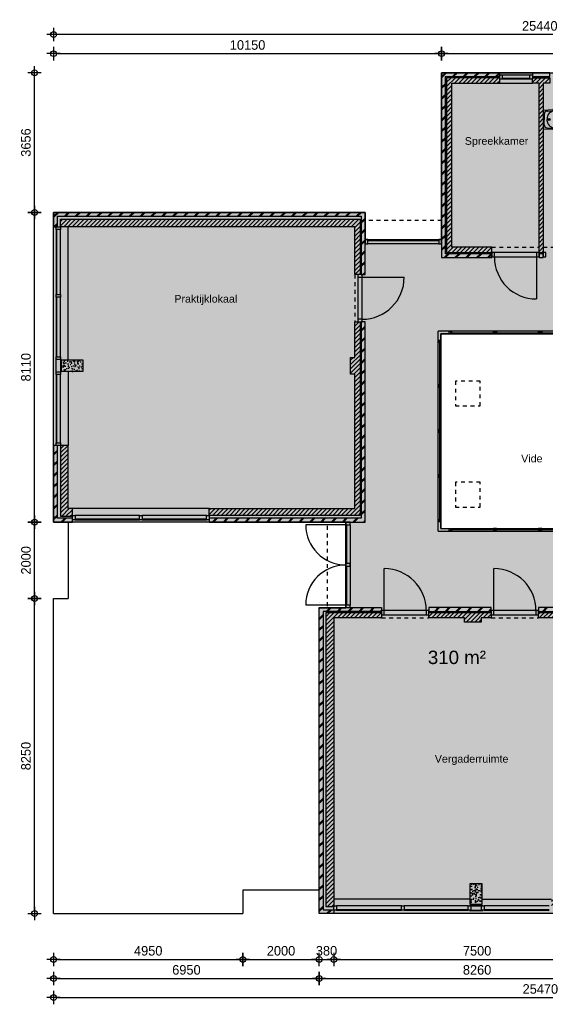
# Model space of a CAD drawing. Header units: millimetres. Extents: x 19739 to 200370, y 9101 to 232951.
# Tile 33 of 39: x 134390 to 148141, y 162171 to 187951. Entities that reach past the tile are written whole.
import ezdxf

# ---------------------------------------------------------------- set-up
doc = ezdxf.new("R2010")
doc.units = ezdxf.units.MM
doc.header["$LTSCALE"] = 100
doc.linetypes.add('HIDDEN1', pattern=[2, 1, -1])
for name, color, linetype in [('_TEKST', 7, 'Continuous'), ('ALG18', 1, 'Continuous'), ('BET25', 2, 'Continuous'), ('BVO Brutovloeroppervlakte', 121, 'Continuous'), ('HATCH', 1, 'Continuous'), ('INRICHTING', 1, 'Continuous'), ('KOZ18', 1, 'Continuous'), ('KOZ25', 2, 'Continuous'), ('MAAT', 1, 'Continuous'), ('MET18', 1, 'Continuous'), ('MET25', 2, 'Continuous'), ('STIP18', 1, 'HIDDEN1')]:
    doc.layers.add(name, color=color, linetype=linetype)
doc.layers.add('HULP', color=7, linetype='Continuous', plot=False)
doc.styles.add('Arial', font='ARIAL.TTF')
doc.styles.add('Standaard', font='ARIAL.TTF')
doc.styles.add('TSFONT', font='tsfont.shx')
doc.dimstyles.new('MS-100', dxfattribs={"dimscale": 100, "dimtxt": 2.5, "dimasz": 1, "dimexe": 2, "dimexo": 3, "dimgap": 1, "dimtad": 1, "dimdec": 0, "dimzin": 1, "dimdsep": 46, "dimtxsty": 'TSFONT', "dimblk": 'CIRKEL', "dimcen": 1, "dimse1": 1, "dimse2": 1, "dimclrd": 1, "dimclre": 1, "dimclrt": 3, "dimadec": 0, "dimazin": 0, "dimtfac": 1.2, "dimtdec": 0, "dimtix": 1, "dimtmove": 2, "dimatfit": 3, "dimldrblk": 'CIRKEL', "dimfxl": 0, "dimtolj": 1, "dimtzin": 1, "dimarcsym": 0})

# ---------------------------------------------------------------- blocks, each defined once
blk = doc.blocks.new('wastafel_b520')
for p, q in [((-244, 0), (-259, -255)), ((244, 0), (259, -255)), ((-218, -99), (-227, -257)), ((-227, -257), (-185, -184)), ((-138, -24), (0, -24)), ((-47, -104), (0, -104)), ((138, -24), (0, -24)), ((47, -104), (0, -104)), ((227, -257), (185, -184)), ((218, -99), (227, -257))]:
    blk.add_line(p, q)
for radius in [28, 20]:
    blk.add_circle((0, -156), radius)
for centre, radius, start, end in [((-179, -259), 80, 176.5893, 242.0436), ((-179, -259), 48, 176.5893, 242.0436), ((-138, -104), 80, 90, 176.5893), ((-47, -264), 160, 90, 150), ((47, -264), 160, 30, 90), ((138, -104), 80, 3.4107, 90), ((179, -259), 48, 297.9564, 3.4107), ((179, -259), 80, 297.9564, 3.4107), ((0, 78), 463, 242.0436, 270), ((0, 78), 431, 242.0436, 270), ((0, 78), 431, 270, 297.9564), ((0, 78), 463, 270, 297.9564)]:
    blk.add_arc(centre, radius, start, end)
blk = doc.blocks.new('1eVerdieping')
at = {"layer": 'ALG18'}
h = blk.add_hatch(dxfattribs=at)
h.set_pattern_fill('METSELWERK', color=256, style=0)
h.set_pattern_definition([(45, (45589.6, -1338.43), (-141.4214, 141.4214), []), (45, (46189.6, -1338.43), (-141.4214, 141.4214), [])])
h.paths.add_polyline_path([(47110, 13842), (45860, 13842), (45590, 13842), (45590, 9002), (46902, 9002), (46902, 9102), (45690, 9102), (45690, 13742), (47110, 13742), (47110, 13786)])
h.paths.add_polyline_path([(56580, 13842), (49280, 13842), (49280, 13742), (56480, 13742), (56480, 9102), (52244, 9102), (52244, 9028), (52244, 9002), (55780, 9002), (55864, 9002), (55864, 8933), (55864, 7730), (55864, 7661), (55864, 7071), (55864, 7002), (55750, 7002), (52650, 7002), (52650, 1461), (52750, 1461), (52750, 6902), (60780, 6902), (60780, 2632), (60794, 2632), (60880, 2632), (60880, 7002), (55880, 7002), (55880, 9002), (56580, 9002)])
h.paths.add_polyline_path([(51256, 9102), (50560, 9102), (50560, 9023), (50560, 9002), (51256, 9002)], flags=16)
h.paths.add_polyline_path([(49770, 9102), (49190, 9102), (49190, 9019), (49190, 9002), (49770, 9002)])
h.paths.add_polyline_path([(55864, 8933), (55780, 8933), (55780, 7730), (55864, 7730)], flags=17)
h.paths.add_polyline_path([(55864, 9002), (55780, 9002), (55780, 8933), (55864, 8933)], flags=17)
h.paths.add_polyline_path([(55864, 7730), (55780, 7730), (55780, 7661), (55864, 7661)], flags=17)
h.paths.add_polyline_path([(55864, 7661), (55780, 7661), (55780, 7071), (55864, 7071)], flags=17)
h.paths.add_polyline_path([(55864, 7071), (55780, 7071), (55780, 7002), (55864, 7002)], flags=17)
h.paths.add_polyline_path([(53030, -1238), (52750, -1238), (52750, 223), (52666, 223), (52650, 223), (52650, -1338), (53030, -1338)])
h.paths.add_polyline_path([(60880, -958), (60780, -958), (60780, -1238), (58800, -1238), (58800, -1252), (58800, -1338), (60880, -1338)])
at = {"layer": 'HATCH'}
h = blk.add_hatch(dxfattribs=at)
h.set_pattern_fill('ANSI31', color=256, scale=25, style=0)
h.set_pattern_definition([(45, (45719.59, 9130.484), (-56.1266, 56.1266), [])])
h.paths.add_polyline_path([(47110, 13712), (45720, 13712), (45720, 9132), (46902, 9132), (46902, 9272), (45860, 9272), (45860, 13572), (47110, 13572)])
h.paths.add_polyline_path([(56450, 13712), (49280, 13712), (49280, 13672), (49280, 13572), (50560, 13572), (50560, 12602), (49648, 12602), (49648, 12502), (49762, 12502), (50560, 12502), (50560, 11511), (49650, 11511), (49650, 11411), (49760, 11411), (50560, 11411), (50560, 10441), (49646, 10441), (49646, 9272), (49190, 9272), (49190, 9132), (49770, 9132), (49770, 9137), (49770, 9272), (49746, 9272), (49746, 10341), (50560, 10341), (50560, 9132), (51256, 9132), (51256, 9142), (51256, 9272), (50660, 9272), (50660, 13572), (56310, 13572), (56310, 9272), (52864, 9272), (52864, 10074), (52244, 10074), (52244, 9142), (52244, 9142), (52244, 9132), (56450, 9132)])
h.paths.add_polyline_path([(48250, 13572), (48420, 13572), (48420, 13712), (47970, 13712), (47970, 13672), (47970, 13572), (48140, 13572), (48140, 9130), (48250, 9130), (48250, 9133)])
h = blk.add_hatch(dxfattribs=at)
h.set_pattern_fill('METSELWERK', color=256, style=0)
h.set_pattern_definition([(45, (35439.6, 2075.57), (-141.4214, 141.4214), []), (45, (36039.6, 2075.57), (-141.4214, 141.4214), [])])
h.paths.add_polyline_path([(43590, 10186), (35440, 10186), (35440, 9806), (35540, 9806), (35540, 10086), (43490, 10086), (43490, 8556), (43590, 8556)])
h.paths.add_polyline_path([(43590, 7318), (43490, 7318), (43490, 2176), (39510, 2176), (39510, 2076), (43590, 2076)])
h.paths.add_polyline_path([(35540, 4086), (35506, 4086), (35440, 4086), (35440, 2076), (35930, 2076), (35930, 2176), (35540, 2176)])
h = blk.add_hatch(dxfattribs=at)
h.set_pattern_fill('ANSI31', color=256, scale=25, style=0)
h.set_pattern_definition([(45, (35619.59, 2232.574), (-56.1266, 56.1266), [])])
h.paths.add_polyline_path([(43460, 10006), (35620, 10006), (35620, 9806), (43320, 9806), (43320, 8556), (43460, 8556)])
h.paths.add_polyline_path([(43460, 7318), (43320, 7318), (43320, 6386), (43210, 6386), (43210, 5946), (43320, 5946), (43320, 2433), (39510, 2433), (39510, 2253), (43460, 2253)])
h.paths.add_polyline_path([(35930, 2433), (35820, 2433), (35820, 4086), (35620, 4086), (35620, 2233), (35930, 2233), (35930, 2253)])
h = blk.add_hatch(dxfattribs=at)
h.set_pattern_fill('AR-CONC', color=256, angle=-90, style=0)
h.set_pattern_definition([(320, (35649.59, 6321.57), (-15.94, -182.185), [19.05, -209.55]), (265, (35649.59, 6321.57), (191.057, 35.243), [15.24, -167.64]), (10.45, (35648.26, 6306.4), (175.117, -146.94), [16.19, -178.09]), (316.184, (35700.4, 6321.57), (-42.04, -271.08), [28.575, -314.325]), (6.636, (35696.9, 6298.98), (247.43, -237.4), [24.285, -267.135]), (261.184, (35700.4, 6321.57), (247.43, -237.4), [22.86, -251.46]), (291, (35687.69, 6296.17), (-102.266, -151.615), [19.05, -209.55]), (236, (35687.69, 6296.17), (184.19, -61.8), [15.24, -167.64]), (341.45, (35679.17, 6283.54), (81.923, -213.416), [16.19, -178.09]), (307.5, (35649.59, 6321.574), (84.555, -3.0886), [0, -165.608, 0, -170.18, 0, -168.275]), (277.5, (35649.59, 6321.57), (100.18, -66.82), [0, -97.028, 0, -161.798, 0, -64.135]), (237.5, (35649.59, 6378.216), (-5.729, -135.5906), [0, -63.5, 0, -198.12, 0, -262.89]), (227.5, (35649.59, 6403.62), (25.426, -148.13), [0, -82.55, 0, -131.572, 0, -186.69])])
h.paths.add_polyline_path([(35650, 6322), (35650, 6022), (36200, 6022), (36200, 6322)])
h = blk.add_hatch(dxfattribs=at)
h.set_pattern_fill('METSELWERK', color=256, style=0)
h.set_pattern_definition([(45, (42389.6, -8174.43), (-141.4214, 141.4214), []), (45, (42989.6, -8174.43), (-141.4214, 141.4214), [])])
h.paths.add_polyline_path([(44020, -164), (42390, -164), (42390, -8174), (42770, -8174), (42770, -8074), (42490, -8074), (42490, -264), (44020, -264), (44020, -242)])
h.paths.add_polyline_path([(46891, -164), (45258, -164), (45258, -264), (46891, -264), (46891, -242)])
h.paths.add_polyline_path([(50647, -164), (48129, -164), (48129, -264), (50547, -264), (50547, -4204), (50647, -4204)])
h.paths.add_polyline_path([(50650, -7794), (50550, -7794), (50550, -8074), (48470, -8074), (48470, -8088), (48470, -8174), (50650, -8174)])
h = blk.add_hatch(dxfattribs=at)
h.set_pattern_fill('ANSI31', color=256, scale=25, style=0)
h.set_pattern_definition([(45, (42569.59, -7994.426), (-56.1266, 56.1266), [])])
h.paths.add_polyline_path([(44020, -294), (42570, -294), (42570, -7994), (42770, -7994), (42770, -434), (44020, -434)])
h.paths.add_polyline_path([(46891, -294), (45258, -294), (45258, -356), (45258, -434), (46190, -434), (46190, -544), (46630, -544), (46630, -434), (46891, -434)])
h.paths.add_polyline_path([(50470, -294), (48129, -294), (48129, -356), (48129, -434), (50270, -434), (50270, -4204), (50470, -4204)])
h.paths.add_polyline_path([(50470, -7794), (50450, -7794), (48470, -7794), (48470, -7994), (50470, -7994)])
h = blk.add_hatch(dxfattribs=at)
h.set_pattern_fill('AR-CONC', color=256, style=0)
h.set_pattern_definition([(50, (46339.59, -7939.43), (182.185, -15.94), [19.05, -209.55]), (355, (46339.59, -7939.43), (-35.243, 191.057), [15.24, -167.64]), (100.45, (46354.77, -7940.75), (146.94, 175.117), [16.19, -178.09]), (46.184, (46339.6, -7888.63), (271.08, -42.04), [28.575, -314.325]), (96.636, (46362.18, -7892.13), (237.4, 247.43), [24.285, -267.135]), (351.184, (46339.6, -7888.63), (237.4, 247.43), [22.86, -251.46]), (21, (46364.99, -7901.33), (151.615, -102.266), [19.05, -209.55]), (326, (46364.99, -7901.33), (61.8, 184.19), [15.24, -167.64]), (71.45, (46377.63, -7909.85), (213.416, 81.923), [16.19, -178.09]), (37.5, (46339.59, -7939.426), (3.0886, 84.555), [0, -165.608, 0, -170.18, 0, -168.275]), (7.5, (46339.59, -7939.43), (66.82, 100.18), [0, -97.028, 0, -161.798, 0, -64.135]), (327.5, (46282.95, -7939.426), (135.5906, -5.729), [0, -63.5, 0, -198.12, 0, -262.89]), (317.5, (46257.55, -7939.43), (148.13, 25.426), [0, -82.55, 0, -131.572, 0, -186.69])])
h.paths.add_polyline_path([(46640, -7389), (46340, -7389), (46340, -7939), (46640, -7939)])
at = {"layer": 'ALG18'}
for p, q in [((45499, 1836), (45499, 7071)), ((52909, 7071), (45499, 7071)), ((45568, 1905), (45568, 7002)), ((45568, 7002), (52764, 7002)), ((45849, 7036), (46949, 7036)), ((47029, 7036), (48129, 7036)), ((48209, 7036), (49309, 7036)), ((45534, 6781), (45534, 5681)), ((45534, 5601), (45534, 4501)), ((45534, 4421), (45534, 3321)), ((45534, 3241), (45534, 2141)), ((45499, 1836), (49399, 1836)), ((45568, 1905), (49472, 1905)), ((45789, 1836), (45789, 1905)), ((46949, 1870), (45849, 1870)), ((48129, 1870), (47029, 1870)), ((49309, 1870), (48209, 1870)), ((49399, -164), (48129, -164))]:
    blk.add_line(p, q, dxfattribs=at)
for points in [[(45829, 7002), (45789, 7002), (45789, 7071), (45829, 7071)], [(45849, 7002), (45829, 7002), (45829, 7071), (45849, 7071)], [(46969, 7002), (46949, 7002), (46949, 7071), (46969, 7071)], [(47009, 7002), (46969, 7002), (46969, 7071), (47009, 7071)], [(47029, 7002), (47009, 7002), (47009, 7071), (47029, 7071)], [(48149, 7002), (48129, 7002), (48129, 7071), (48149, 7071)], [(48189, 7002), (48149, 7002), (48149, 7071), (48189, 7071)], [(48209, 7002), (48189, 7002), (48189, 7071), (48209, 7071)], [(45499, 6801), (45499, 6841), (45568, 6841), (45568, 6801)], [(45499, 6781), (45499, 6801), (45568, 6801), (45568, 6781)], [(45499, 5661), (45499, 5681), (45568, 5681), (45568, 5661)], [(45499, 5621), (45499, 5661), (45568, 5661), (45568, 5621)], [(45499, 5601), (45499, 5621), (45568, 5621), (45568, 5601)], [(45499, 4481), (45499, 4501), (45568, 4501), (45568, 4481)], [(45499, 4441), (45499, 4481), (45568, 4481), (45568, 4441)], [(45499, 4421), (45499, 4441), (45568, 4441), (45568, 4421)], [(45499, 3301), (45499, 3321), (45568, 3321), (45568, 3301)], [(45499, 3261), (45499, 3301), (45568, 3301), (45568, 3261)], [(45499, 3241), (45499, 3261), (45568, 3261), (45568, 3241)], [(45499, 2121), (45499, 2141), (45568, 2141), (45568, 2121)], [(45499, 2081), (45499, 2121), (45568, 2121), (45568, 2081)], [(45789, 1905), (45829, 1905), (45829, 1836), (45789, 1836)], [(45829, 1905), (45849, 1905), (45849, 1836), (45829, 1836)], [(46969, 1905), (46949, 1905), (46949, 1836), (46969, 1836)], [(47009, 1905), (46969, 1905), (46969, 1836), (47009, 1836)], [(47029, 1905), (47009, 1905), (47009, 1836), (47029, 1836)], [(48149, 1905), (48129, 1905), (48129, 1836), (48149, 1836)], [(48189, 1905), (48149, 1905), (48149, 1836), (48189, 1836)], [(48209, 1905), (48189, 1905), (48189, 1836), (48209, 1836)]]:
    blk.add_lwpolyline(points, close=True, dxfattribs=at)
at = {"layer": 'BET25'}
for points in [[(35650, 6022), (35650, 6322), (36200, 6322), (36200, 6022)], [(46640, -7939), (46340, -7939), (46340, -7389), (46640, -7389)]]:
    blk.add_lwpolyline(points, close=True, dxfattribs=at)
at = {"layer": 'INRICHTING'}
for p, q in [((48071, 9018), (48071, 7918)), ((43512, 8487), (44612, 8487)), ((43086, 2007), (42035, 2007)), ((44089, -242), (44089, 858)), ((46960, -242), (46960, 858)), ((43086, -95), (42035, -95))]:
    blk.add_line(p, q, dxfattribs=at)
for centre, radius, start, end in [((48071, 9018), 1100, 180, 270), ((43512, 8487), 1100, 270, 0), ((43086, 2007), 1051, 180, 270), ((43086, -95), 1051, 90, 180), ((44089, -242), 1100, 0, 90), ((46960, -242), 1100, 0, 90)]:
    blk.add_arc(centre, radius, start, end, dxfattribs=at)
at = {"layer": 'KOZ18'}
for p, q in [((47179, 13786), (47901, 13786)), ((47179, 13702), (47901, 13702)), ((47901, 13672), (47179, 13672)), ((35506, 9737), (35506, 8037)), ((35520, 8037), (35520, 9737)), ((35620, 8037), (35620, 9737)), ((43659, 9476), (45521, 9476)), ((43659, 9452), (45521, 9452)), ((45521, 9362), (43659, 9362)), ((48071, 9132), (46971, 9132)), ((46971, 9018), (48071, 9018)), ((43398, 8487), (43398, 7387)), ((43512, 7387), (43512, 8487)), ((35506, 7968), (35506, 6401)), ((35520, 6401), (35520, 7968)), ((35620, 6401), (35620, 7968)), ((35506, 5938), (35506, 4155)), ((35520, 4155), (35520, 5938)), ((35620, 4155), (35620, 5938)), ((37690, 2253), (35999, 2253)), ((37690, 2153), (35999, 2153)), ((35999, 2139), (37690, 2139)), ((39441, 2253), (37759, 2253)), ((39441, 2153), (37759, 2153)), ((37759, 2139), (39441, 2139)), ((43086, -95), (43086, 2007)), ((43110, 990), (43110, 2007)), ((43200, 2007), (43200, -95)), ((43110, -95), (43110, 921)), ((45189, -242), (44089, -242)), ((48060, -242), (46960, -242)), ((44089, -356), (45189, -356)), ((46960, -356), (48060, -356)), ((44539, -7974), (42839, -7974)), ((46288, -7974), (44608, -7974)), ((48401, -7974), (46701, -7974)), ((44539, -8074), (42839, -8074)), ((42839, -8088), (44539, -8088)), ((46288, -8074), (44608, -8074)), ((44608, -8088), (46288, -8088)), ((47551, -8074), (46701, -8074)), ((46701, -8088), (48401, -8088)), ((48401, -8074), (47551, -8074))]:
    blk.add_line(p, q, dxfattribs=at)
at = {"layer": 'KOZ25'}
for p, q in [((44089, -242), (44020, -242)), ((44020, -242), (44020, -356)), ((44089, -356), (44089, -242)), ((45258, -242), (45189, -242)), ((45189, -242), (45189, -356)), ((45258, -356), (45258, -242)), ((46960, -242), (46891, -242)), ((46891, -242), (46891, -356)), ((46960, -356), (46960, -242)), ((48129, -242), (48060, -242)), ((48060, -242), (48060, -356)), ((48129, -356), (48129, -242)), ((44020, -356), (44089, -356)), ((45189, -356), (45258, -356)), ((46891, -356), (46960, -356)), ((48060, -356), (48129, -356))]:
    blk.add_line(p, q, dxfattribs=at)
for points in [[(47110, 13672), (47110, 13786), (47179, 13786), (47179, 13672), (47110, 13672)], [(47901, 13672), (47901, 13786), (47970, 13786), (47970, 13672), (47901, 13672)]]:
    blk.add_lwpolyline(points, dxfattribs=at)
for points in [[(35620, 9737), (35506, 9737), (35506, 9806), (35620, 9806)], [(43659, 9362), (43659, 9476), (43590, 9476), (43590, 9362)], [(45590, 9362), (45590, 9476), (45521, 9476), (45521, 9362)], [(46902, 9132), (46902, 9018), (46971, 9018), (46971, 9132)], [(48071, 9132), (48071, 9018), (48140, 9018), (48140, 9132)], [(48250, 9133), (48250, 9019), (48319, 9019), (48319, 9133)], [(43398, 8487), (43512, 8487), (43512, 8556), (43398, 8556)], [(35620, 7968), (35506, 7968), (35506, 8037), (35620, 8037)], [(43398, 7318), (43512, 7318), (43512, 7387), (43398, 7387)], [(35505, 5973), (35505, 6367), (35500, 6367), (35500, 5973)], [(35620, 6332), (35506, 6332), (35506, 6401), (35620, 6401)], [(35625, 5973), (35625, 6367), (35620, 6367), (35620, 5973)], [(35620, 5938), (35506, 5938), (35506, 6007), (35620, 6007)], [(35620, 4086), (35506, 4086), (35506, 4155), (35620, 4155)], [(35999, 2253), (35999, 2139), (35930, 2139), (35930, 2253)], [(37759, 2253), (37759, 2139), (37690, 2139), (37690, 2253)], [(39510, 2253), (39510, 2139), (39441, 2139), (39441, 2253)], [(43200, 2076), (43086, 2076), (43086, 2007), (43200, 2007)], [(43200, 990), (43086, 990), (43086, 921), (43200, 921)], [(43200, -95), (43086, -95), (43086, -164), (43200, -164)], [(42839, -7974), (42839, -8088), (42770, -8088), (42770, -7974)], [(44608, -7974), (44608, -8088), (44539, -8088), (44539, -7974)], [(46357, -7974), (46357, -8088), (46288, -8088), (46288, -7974)], [(46666, -7969), (46322, -7969), (46322, -7974), (46666, -7974)], [(46701, -7974), (46701, -8088), (46632, -8088), (46632, -7974)], [(46666, -8089), (46322, -8089), (46322, -8094), (46666, -8094)]]:
    blk.add_lwpolyline(points, close=True, dxfattribs=at)
at = {"layer": 'MET18'}
for p, q in [((47970, 13842), (47110, 13842)), ((43590, 10186), (43590, 10186)), ((35440, 4086), (35440, 9806)), ((45590, 9002), (45590, 9002)), ((39510, 2076), (35930, 2076)), ((42390, -24), (42390, -24)), ((42390, -7564), (40390, -7564)), ((40390, -7564), (40390, -8074)), ((35440, -8174), (40390, -8174)), ((40390, -8074), (40390, -8174)), ((40390, -8074), (40390, -8074)), ((48470, -8174), (42770, -8174))]:
    blk.add_line(p, q, dxfattribs=at)
for points in [[(45860, 13842), (45590, 13842), (45590, 9002), (46902, 9002), (46902, 9102), (45690, 9102), (45690, 13742), (47110, 13742), (47110, 13842)], [(48420, 13842), (47970, 13842), (47970, 13742), (48420, 13742)], [(35440, 9806), (35440, 9806), (35440, 10186), (35440, 10186)], [(48250, 9102), (48140, 9102), (48140, 9002), (48250, 9002)], [(43590, 7318), (43490, 7318), (43490, 2176), (39510, 2176), (39510, 2076), (43590, 2076)], [(35930, 2176), (35540, 2176), (35540, 4086), (35440, 4086), (35440, 2076), (35930, 2076)], [(42390, -8174), (42390, -164), (44020, -164), (44020, -264), (42490, -264), (42490, -8074), (42770, -8074), (42770, -8174)], [(46891, -264), (46891, -164), (45258, -164), (45258, -264)], [(50547, -264), (50547, -4204), (50647, -4204), (50647, -164), (48129, -164), (48129, -264)]]:
    blk.add_lwpolyline(points, close=True, dxfattribs=at)
for points in [[(43490, 8556), (43590, 8556), (43590, 10186), (35440, 10186), (35440, 9806), (35540, 9806), (35540, 10086), (43490, 10086), (43490, 8556)], [(35820, 2076), (35820, 76)], [(35440, -8174), (35440, 76), (35820, 76)]]:
    blk.add_lwpolyline(points, dxfattribs=at)
at = {"layer": 'MET25'}
for p, q in [((47110, 13572), (47970, 13572)), ((35820, 6322), (35820, 9806)), ((35820, 6022), (35820, 4086)), ((39510, 2433), (35930, 2433)), ((46340, -7794), (42770, -7794)), ((46640, -7794), (48470, -7794))]:
    blk.add_line(p, q, dxfattribs=at)
for points in [[(47110, 13712), (45720, 13712), (45720, 9132), (46902, 9132), (46902, 9272), (45860, 9272), (45860, 13572), (47110, 13572)], [(47970, 13572), (47970, 13712), (48420, 13712), (48420, 13572), (48250, 13572), (48250, 9130), (48140, 9130), (48140, 13572)], [(43320, 8556), (43320, 9806), (35620, 9806), (35620, 10006), (43460, 10006), (43460, 8556)], [(35930, 2433), (35820, 2433), (35820, 4086), (35620, 4086), (35620, 2233), (35930, 2233)], [(42770, -434), (42770, -7994), (42570, -7994), (42570, -294), (44020, -294), (44020, -434)], [(46891, -294), (46891, -434), (46630, -434), (46630, -544), (46190, -544), (46190, -434), (45258, -434), (45258, -294)], [(48129, -294), (50470, -294), (50470, -4204), (50270, -4204), (50270, -434), (48129, -434)]]:
    blk.add_lwpolyline(points, close=True, dxfattribs=at)
blk.add_lwpolyline([(43460, 7318), (43460, 2253), (39510, 2253), (39510, 2433), (43320, 2433), (43320, 5946), (43210, 5946), (43210, 6386), (43320, 6386), (43320, 7318), (43460, 7318)], dxfattribs=at)
at = {"layer": 'STIP18'}
for p, q in [((45590, 9976), (43590, 9976)), ((46902, 9272), (48140, 9272)), ((48250, 9272), (49190, 9272)), ((43320, 8556), (43320, 7318)), ((42600, 1976), (42600, -164)), ((44020, -434), (45258, -434)), ((46891, -434), (48129, -434))]:
    blk.add_line(p, q, dxfattribs=at)
for points in [[(46600, 5768), (45950, 5768), (45950, 5118), (46600, 5118)], [(46600, 3118), (45950, 3118), (45950, 2468), (46600, 2468)]]:
    blk.add_lwpolyline(points, close=True, dxfattribs=at)
at = {"layer": 'INRICHTING', "rotation": 90}
blk.add_blockref('wastafel_b520', (48250, 12619), dxfattribs=at)
at = {"layer": 'KOZ25', "char_height": 200, "attachment_point": 1, "style": 'Arial'}
for s, insert, width in [('Spreekkamer', (46198, 12155), 771.34), ('Praktijklokaal', (38598, 8023), 1511.78), ('Vide', (47672, 3841), 890.98), ('Vergaderruimte', (45413, -4022), 1511.78)]:
    blk.add_mtext(s, dxfattribs=dict(at, insert=insert, width=width))
blk = doc.blocks.new('CIRKEL')
for p, q in [((-1.75, 0), (1.75, 0)), ((0, -1.75), (0, 1.75))]:
    blk.add_line(p, q)
blk.add_circle((0, 0), 0.75)
blk = doc.blocks.new('*D119')
at = {"layer": 'Defpoints', "color": 0}
for p in [(135277, 164546), (160747, 163646), (160747, 162346)]:
    blk.add_point(p, dxfattribs=at)
at = {"layer": 'MAAT', "color": 1, "lineweight": -2}
blk.add_line((135377, 162346), (160647, 162346), dxfattribs=at)
at = {"layer": 'MAAT', "color": 1, "lineweight": -2, "xscale": 100, "yscale": 100, "zscale": 100, "rotation": 180}
blk.add_blockref('CIRKEL', (135277, 162346), dxfattribs=at)
at = {"layer": 'MAAT', "color": 1, "lineweight": -2, "xscale": 100, "yscale": 100, "zscale": 100}
blk.add_blockref('CIRKEL', (160747, 162346), dxfattribs=at)
at = {"layer": 'MAAT', "color": 3, "insert": (148012, 162571), "char_height": 250, "attachment_point": 5, "style": 'TSFONT'}
blk.add_mtext('\\A1;25470', dxfattribs=at)
blk = doc.blocks.new('*D120')
at = {"layer": 'Defpoints', "color": 0}
for p in [(135277, 164546), (140227, 164546), (140227, 163346)]:
    blk.add_point(p, dxfattribs=at)
at = {"layer": 'MAAT', "color": 1, "lineweight": -2}
blk.add_line((135377, 163346), (140127, 163346), dxfattribs=at)
at = {"layer": 'MAAT', "color": 1, "lineweight": -2, "xscale": 100, "yscale": 100, "zscale": 100, "rotation": 180}
blk.add_blockref('CIRKEL', (135277, 163346), dxfattribs=at)
at = {"layer": 'MAAT', "color": 1, "lineweight": -2, "xscale": 100, "yscale": 100, "zscale": 100}
blk.add_blockref('CIRKEL', (140227, 163346), dxfattribs=at)
at = {"layer": 'MAAT', "color": 3, "insert": (137752, 163571), "char_height": 250, "attachment_point": 5, "style": 'TSFONT'}
blk.add_mtext('\\A1;4950', dxfattribs=at)
blk = doc.blocks.new('*D121')
at = {"layer": 'Defpoints', "color": 0}
for p in [(140227, 163346), (142227, 163346), (142227, 163346)]:
    blk.add_point(p, dxfattribs=at)
at = {"layer": 'MAAT', "color": 1, "lineweight": -2}
blk.add_line((140327, 163346), (142127, 163346), dxfattribs=at)
at = {"layer": 'MAAT', "color": 1, "lineweight": -2, "xscale": 100, "yscale": 100, "zscale": 100, "rotation": 180}
blk.add_blockref('CIRKEL', (140227, 163346), dxfattribs=at)
at = {"layer": 'MAAT', "color": 1, "lineweight": -2, "xscale": 100, "yscale": 100, "zscale": 100}
blk.add_blockref('CIRKEL', (142227, 163346), dxfattribs=at)
at = {"layer": 'MAAT', "color": 3, "insert": (141227, 163571), "char_height": 250, "attachment_point": 5, "style": 'TSFONT'}
blk.add_mtext('\\A1;2000', dxfattribs=at)
blk = doc.blocks.new('*D122')
at = {"layer": 'Defpoints', "color": 0}
for p in [(150487, 163346), (142227, 163046), (150487, 162846)]:
    blk.add_point(p, dxfattribs=at)
at = {"layer": 'MAAT', "color": 1, "lineweight": -2}
blk.add_line((142327, 162846), (150387, 162846), dxfattribs=at)
at = {"layer": 'MAAT', "color": 1, "lineweight": -2, "xscale": 100, "yscale": 100, "zscale": 100, "rotation": 180}
blk.add_blockref('CIRKEL', (142227, 162846), dxfattribs=at)
at = {"layer": 'MAAT', "color": 1, "lineweight": -2, "xscale": 100, "yscale": 100, "zscale": 100}
blk.add_blockref('CIRKEL', (150487, 162846), dxfattribs=at)
at = {"layer": 'MAAT', "color": 3, "insert": (146357, 163071), "char_height": 250, "attachment_point": 5, "style": 'TSFONT'}
blk.add_mtext('\\A1;8260', dxfattribs=at)
blk = doc.blocks.new('*D125')
at = {"layer": 'Defpoints', "color": 0}
for p in [(135277, 163346), (142227, 162846), (142227, 162846)]:
    blk.add_point(p, dxfattribs=at)
at = {"layer": 'MAAT', "color": 1, "lineweight": -2}
blk.add_line((135377, 162846), (142127, 162846), dxfattribs=at)
at = {"layer": 'MAAT', "color": 1, "lineweight": -2, "xscale": 100, "yscale": 100, "zscale": 100, "rotation": 180}
blk.add_blockref('CIRKEL', (135277, 162846), dxfattribs=at)
at = {"layer": 'MAAT', "color": 1, "lineweight": -2, "xscale": 100, "yscale": 100, "zscale": 100}
blk.add_blockref('CIRKEL', (142227, 162846), dxfattribs=at)
at = {"layer": 'MAAT', "color": 3, "insert": (138752, 163071), "char_height": 250, "attachment_point": 5, "style": 'TSFONT'}
blk.add_mtext('\\A1;6950', dxfattribs=at)
blk = doc.blocks.new('*D126')
at = {"layer": 'Defpoints', "color": 0}
for p in [(142227, 163346), (142607, 163346), (142607, 163346)]:
    blk.add_point(p, dxfattribs=at)
at = {"layer": 'MAAT', "color": 1, "lineweight": -2}
for p, q in [((142127, 163346), (142027, 163346)), ((142227, 163346), (142607, 163346)), ((142707, 163346), (142807, 163346))]:
    blk.add_line(p, q, dxfattribs=at)
at = {"layer": 'MAAT', "color": 1, "lineweight": -2, "xscale": 100, "yscale": 100, "zscale": 100}
blk.add_blockref('CIRKEL', (142227, 163346), dxfattribs=at)
at = {"layer": 'MAAT', "color": 1, "lineweight": -2, "xscale": 100, "yscale": 100, "zscale": 100, "rotation": 180}
blk.add_blockref('CIRKEL', (142607, 163346), dxfattribs=at)
at = {"layer": 'MAAT', "color": 3, "insert": (142417, 163571), "char_height": 250, "attachment_point": 5, "style": 'TSFONT'}
blk.add_mtext('\\A1;380', dxfattribs=at)
blk = doc.blocks.new('*D127')
at = {"layer": 'Defpoints', "color": 0}
for p in [(142607, 163346), (150107, 163346), (150107, 163346)]:
    blk.add_point(p, dxfattribs=at)
at = {"layer": 'MAAT', "color": 1, "lineweight": -2}
blk.add_line((142707, 163346), (150007, 163346), dxfattribs=at)
at = {"layer": 'MAAT', "color": 1, "lineweight": -2, "xscale": 100, "yscale": 100, "zscale": 100, "rotation": 180}
blk.add_blockref('CIRKEL', (142607, 163346), dxfattribs=at)
at = {"layer": 'MAAT', "color": 1, "lineweight": -2, "xscale": 100, "yscale": 100, "zscale": 100}
blk.add_blockref('CIRKEL', (150107, 163346), dxfattribs=at)
at = {"layer": 'MAAT', "color": 3, "insert": (146357, 163571), "char_height": 250, "attachment_point": 5, "style": 'TSFONT'}
blk.add_mtext('\\A1;7500', dxfattribs=at)
blk = doc.blocks.new('*D136')
at = {"layer": 'Defpoints', "color": 0}
for p in [(156417, 187062), (145427, 186562), (156417, 186562)]:
    blk.add_point(p, dxfattribs=at)
at = {"layer": 'MAAT', "color": 1, "lineweight": -2}
blk.add_line((145527, 187062), (156317, 187062), dxfattribs=at)
at = {"layer": 'MAAT', "color": 1, "lineweight": -2, "xscale": 100, "yscale": 100, "zscale": 100, "rotation": 180}
blk.add_blockref('CIRKEL', (145427, 187062), dxfattribs=at)
at = {"layer": 'MAAT', "color": 1, "lineweight": -2, "xscale": 100, "yscale": 100, "zscale": 100}
blk.add_blockref('CIRKEL', (156417, 187062), dxfattribs=at)
at = {"layer": 'MAAT', "color": 3, "insert": (150922, 187287), "char_height": 250, "attachment_point": 5, "style": 'TSFONT'}
blk.add_mtext('\\A1;10990', dxfattribs=at)
blk = doc.blocks.new('*D138')
at = {"layer": 'Defpoints', "color": 0}
for p in [(134779, 172796), (135277, 172796), (135277, 164546)]:
    blk.add_point(p, dxfattribs=at)
at = {"layer": 'MAAT', "color": 1, "lineweight": -2}
blk.add_line((134779, 164646), (134779, 172696), dxfattribs=at)
at = {"layer": 'MAAT', "color": 1, "lineweight": -2, "xscale": 100, "yscale": 100, "zscale": 100}
for p, rotation in [((134779, 172796), 90), ((134779, 164546), 270)]:
    blk.add_blockref('CIRKEL', p, dxfattribs=dict(at, rotation=rotation))
at = {"layer": 'MAAT', "color": 3, "insert": (134554, 168671), "char_height": 250, "attachment_point": 5, "rotation": 90, "style": 'TSFONT'}
blk.add_mtext('\\A1;8250', dxfattribs=at)
blk = doc.blocks.new('*D139')
at = {"layer": 'Defpoints', "color": 0}
for p in [(134779, 174796), (135277, 174796), (135277, 172796)]:
    blk.add_point(p, dxfattribs=at)
at = {"layer": 'MAAT', "color": 1, "lineweight": -2}
blk.add_line((134779, 172896), (134779, 174696), dxfattribs=at)
at = {"layer": 'MAAT', "color": 1, "lineweight": -2, "xscale": 100, "yscale": 100, "zscale": 100}
for p, rotation in [((134779, 174796), 90), ((134779, 172796), 270)]:
    blk.add_blockref('CIRKEL', p, dxfattribs=dict(at, rotation=rotation))
at = {"layer": 'MAAT', "color": 3, "insert": (134554, 173796), "char_height": 250, "attachment_point": 5, "rotation": 90, "style": 'TSFONT'}
blk.add_mtext('\\A1;2000', dxfattribs=at)
blk = doc.blocks.new('*D140')
at = {"layer": 'Defpoints', "color": 0}
for p in [(134779, 182906), (135277, 182906), (135277, 174796)]:
    blk.add_point(p, dxfattribs=at)
at = {"layer": 'MAAT', "color": 1, "lineweight": -2}
blk.add_line((134779, 174896), (134779, 182806), dxfattribs=at)
at = {"layer": 'MAAT', "color": 1, "lineweight": -2, "xscale": 100, "yscale": 100, "zscale": 100}
for p, rotation in [((134779, 182906), 90), ((134779, 174796), 270)]:
    blk.add_blockref('CIRKEL', p, dxfattribs=dict(at, rotation=rotation))
at = {"layer": 'MAAT', "color": 3, "insert": (134554, 178851), "char_height": 250, "attachment_point": 5, "rotation": 90, "style": 'TSFONT'}
blk.add_mtext('\\A1;8110', dxfattribs=at)
blk = doc.blocks.new('*D141')
at = {"layer": 'Defpoints', "color": 0}
for p in [(134779, 186562), (145427, 186562), (135277, 182906)]:
    blk.add_point(p, dxfattribs=at)
at = {"layer": 'MAAT', "color": 1, "lineweight": -2}
blk.add_line((134779, 183006), (134779, 186462), dxfattribs=at)
at = {"layer": 'MAAT', "color": 1, "lineweight": -2, "xscale": 100, "yscale": 100, "zscale": 100}
for p, rotation in [((134779, 186562), 90), ((134779, 182906), 270)]:
    blk.add_blockref('CIRKEL', p, dxfattribs=dict(at, rotation=rotation))
at = {"layer": 'MAAT', "color": 3, "insert": (134554, 184734), "char_height": 250, "attachment_point": 5, "rotation": 90, "style": 'TSFONT'}
blk.add_mtext('\\A1;3656', dxfattribs=at)
blk = doc.blocks.new('*D144')
at = {"layer": 'Defpoints', "color": 0}
for p in [(145427, 187062), (135277, 182906), (145427, 182906)]:
    blk.add_point(p, dxfattribs=at)
at = {"layer": 'MAAT', "color": 1, "lineweight": -2}
blk.add_line((135377, 187062), (145327, 187062), dxfattribs=at)
at = {"layer": 'MAAT', "color": 1, "lineweight": -2, "xscale": 100, "yscale": 100, "zscale": 100, "rotation": 180}
blk.add_blockref('CIRKEL', (135277, 187062), dxfattribs=at)
at = {"layer": 'MAAT', "color": 1, "lineweight": -2, "xscale": 100, "yscale": 100, "zscale": 100}
blk.add_blockref('CIRKEL', (145427, 187062), dxfattribs=at)
at = {"layer": 'MAAT', "color": 3, "insert": (140352, 187287), "char_height": 250, "attachment_point": 5, "style": 'TSFONT'}
blk.add_mtext('\\A1;10150', dxfattribs=at)
blk = doc.blocks.new('*D145')
at = {"layer": 'Defpoints', "color": 0}
for p in [(135277, 187562), (135277, 182906), (160717, 179722)]:
    blk.add_point(p, dxfattribs=at)
at = {"layer": 'MAAT', "color": 1, "lineweight": -2}
blk.add_line((160617, 187562), (135377, 187562), dxfattribs=at)
at = {"layer": 'MAAT', "color": 1, "lineweight": -2, "xscale": 100, "yscale": 100, "zscale": 100, "rotation": 180}
blk.add_blockref('CIRKEL', (135277, 187562), dxfattribs=at)
at = {"layer": 'MAAT', "color": 1, "lineweight": -2, "xscale": 100, "yscale": 100, "zscale": 100}
blk.add_blockref('CIRKEL', (160717, 187562), dxfattribs=at)
at = {"layer": 'MAAT', "color": 3, "insert": (147997, 187787), "char_height": 250, "attachment_point": 5, "style": 'TSFONT'}
blk.add_mtext('\\A1;25440', dxfattribs=at)

msp = doc.modelspace()

# ---------------------------------------------------------------- hatches: boundary and pattern name
at = {"layer": 'BVO Brutovloeroppervlakte'}
msp.add_hatch(color=256, dxfattribs=at).paths.add_polyline_path([(135277.3, 182906.1), (143427.3, 182906.1), (143427.3, 182196.1), (145427.3, 182196.1), (145427.3, 186562.1), (156417.3, 186562.1), (156417.3, 181722.1), (155717.3, 181722.1), (155717.3, 179722.1), (152487.3, 179722.1), (145405.8, 179722.1), (145405.8, 174625.1), (152487.3, 174617.8), (152487.3, 179722.1), (155717.3, 179722.1), (160717.3, 179722.1), (160717.3, 171382.1), (152487.3, 171382.1), (152487.3, 172082.1), (150484.3, 172082.1), (150487.3, 164546.1), (142227.3, 164546.1), (142227.3, 172556.1), (142923.3, 172556.1), (142923.3, 174796.1), (135277.3, 174796.1)])

# ---------------------------------------------------------------- linework, layer by layer
at = {"layer": 'HULP'}
for points in [[(150487.3, 164546.1), (142227.3, 164546.1), (142227.3, 172556.1), (142923.3, 172556.1), (142923.3, 174796.1), (135277.3, 174796.1), (135277.3, 182906.1), (143427.3, 182906.1), (143427.3, 182196.1), (145427.3, 182196.1), (145427.3, 186562.1), (156417.3, 186562.1)], [(152487.3, 179722.1), (145405.8, 179722.1), (145405.8, 174625.1), (152487.3, 174617.8)]]:
    msp.add_lwpolyline(points, dxfattribs=at)

# ---------------------------------------------------------------- block references
at = {"layer": 'ALG18'}
msp.add_blockref('1eVerdieping', (99837.7, 172720.5), dxfattribs=at)

# ---------------------------------------------------------------- texts
at = {"layer": '_TEKST', "style": 'Standaard'}
msp.add_text('310 m²', height=350, dxfattribs=at).set_placement((145068, 171080))

# ---------------------------------------------------------------- dimensions: what is measured, and where the dimension line sits
at = {"layer": 'MAAT'}
for base, p1, p2, picture, middle in [((135277.3, 187562.1), (160717.3, 179722.1), (135277.3, 182906.1), '*D145', (147997.3, 187787.1)), ((145427.3, 187062.1), (135277.3, 182906.1), (145427.3, 182906.1), '*D144', (140352.3, 187287.1)), ((156417.3, 187062.1), (145427.3, 186562.1), (156417.3, 186562.1), '*D136', (150922.3, 187287.1)), ((160747.3, 162346.1), (135277.3, 164546.1), (160747.3, 163646.1), '*D119', (148012.3, 162571.1)), ((140227.3, 163346.1), (135277.3, 164546.1), (140227.3, 164546.1), '*D120', (137752.3, 163571.1)), ((142227.3, 163346.1), (140227.3, 163346.1), (142227.3, 163346.1), '*D121', (141227.3, 163571.1)), ((142607.3, 163346.1), (142227.3, 163346.1), (142607.3, 163346.1), '*D126', (142417.3, 163571.1)), ((150107.3, 163346.1), (142607.3, 163346.1), (150107.3, 163346.1), '*D127', (146357.3, 163571.1)), ((142227.3, 162846.1), (135277.3, 163346.1), (142227.3, 162846.1), '*D125', (138752.3, 163071.1)), ((150487.3, 162846.1), (142227.3, 163046.1), (150487.3, 163346.1), '*D122', (146357.3, 163071.1))]:
    dim = msp.add_linear_dim(base=base, p1=p1, p2=p2, dimstyle='MS-100', dxfattribs=at)
    dim.commit()
    dim.dimension.update_dxf_attribs({"geometry": picture, "text_midpoint": middle})
for base, p1, p2, picture, middle in [((134779.1, 186562.1), (135277.3, 182906.1), (145427.3, 186562.1), '*D141', (134554.1, 184734.1)), ((134779.1, 182906.1), (135277.3, 174796.1), (135277.3, 182906.1), '*D140', (134554.1, 178851.1)), ((134779.1, 174796.1), (135277.3, 172796.1), (135277.3, 174796.1), '*D139', (134554.1, 173796.1)), ((134779.1, 172796.1), (135277.3, 164546.1), (135277.3, 172796.1), '*D138', (134554.1, 168671.1))]:
    dim = msp.add_linear_dim(base=base, p1=p1, p2=p2, angle=90, dimstyle='MS-100', dxfattribs=at)
    dim.commit()
    dim.dimension.update_dxf_attribs({"geometry": picture, "text_midpoint": middle})

doc.saveas('drawing.dxf')
